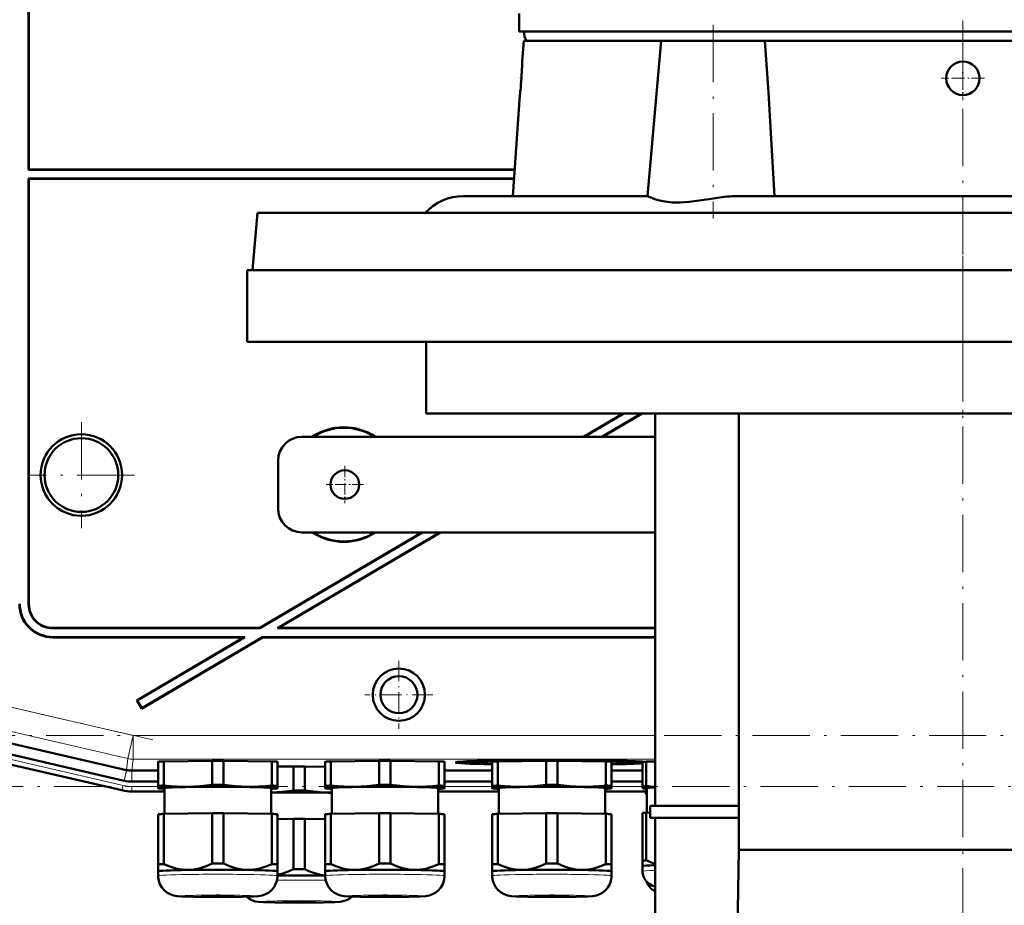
# Model space of a CAD drawing. Extents: x -1595 to 1972, y -1757 to 691.
# Tile 56 of 59: x 1258 to 1465, y 167 to 352. Entities that reach past the tile are written whole.
import ezdxf

# ---------------------------------------------------------------- set-up
doc = ezdxf.new("R2010")
doc.units = 0
doc.linetypes.add('DASHDOT', pattern=[18.5, 12, -3, 0.5, -3])

msp = doc.modelspace()

# ---------------------------------------------------------------- linework, layer by layer
at = {"color": 7, "linetype": 'DASHDOT', "lineweight": 18}
for p, q in [((1455.94, 284.35), (1455.94, 466.75)), ((1403.64, 350.93), (1403.64, 310.34)), ((1455.95, 302.55), (1455.95, 266.55)), ((1455.94, 51.31), (1455.94, 289.39)), ((1271.24, 267.75), (1271.24, 245.55)), ((1282.34, 256.65), (1260.15, 256.65)), ((1286.21, 201.19), (1249.62, 209.64)), ((1664.34, 202.14), (1247.35, 202.14)), ((1251.48, 198.22), (1282.79, 190.99)), ((1247.01, 191.43), (1664.68, 191.43))]:
    msp.add_line(p, q, dxfattribs=at)
at = {"color": 7, "lineweight": 50}
for p, q in [((1260.17, 320.58), (1260.17, 409.72)), ((1260.24, 320.65), (1260.24, 409.65)), ((1362.94, 349.55), (1362.94, 353.3)), ((1362.94, 349.55), (1374.33, 349.55)), ((1374.33, 349.55), (1548.94, 349.55)), ((1363.91, 347.55), (1363.61, 343.22)), ((1392.72, 347.55), (1363.91, 347.55)), ((1392.72, 347.55), (1389.87, 315.05)), ((1392.72, 347.55), (1413.65, 347.55)), ((1413.65, 347.55), (1414.45, 347.55)), ((1497.44, 347.55), (1414.45, 347.55)), ((1363.6, 342.79), (1363.57, 342.2)), ((1363.57, 342.2), (1363.59, 342.6)), ((1363.61, 343.22), (1363.6, 342.79)), ((1363.6, 342.78), (1363.61, 343.22)), ((1363.43, 339.65), (1363.43, 339.73)), ((1363.12, 336.22), (1361.64, 315.05)), ((1260.17, 320.58), (1260.24, 320.65)), ((1362.03, 320.58), (1260.17, 320.58)), ((1362.03, 320.65), (1260.24, 320.65)), ((1260.17, 318.72), (1260.17, 229.58)), ((1260.17, 318.72), (1361.9, 318.72)), ((1260.17, 318.72), (1260.24, 318.65)), ((1260.24, 318.65), (1260.24, 229.65)), ((1260.24, 318.65), (1361.89, 318.65)), ((1351.3, 315.05), (1389.89, 315.05)), ((1408.62, 315.05), (1503.26, 315.05)), ((1308.12, 311.55), (1307.08, 299.55)), ((1585.67, 311.55), (1308.12, 311.55)), ((1305.95, 299.55), (1605.95, 299.55)), ((1305.95, 284.55), (1305.95, 299.55)), ((1307.08, 299.55), (1586.59, 299.55)), ((1305.95, 284.55), (1605.95, 284.55)), ((1343.45, 269.55), (1343.45, 284.55)), ((1343.45, 269.55), (1568.45, 269.55)), ((1384.77, 269.55), (1376.46, 264.65)), ((1384.91, 269.55), (1376.6, 264.65)), ((1388.57, 269.55), (1380.26, 264.65)), ((1388.71, 269.55), (1380.4, 264.65)), ((1391.44, 187.4), (1391.44, 269.55)), ((1409, 178.15), (1409, 269.55)), ((1391.44, 264.65), (1317.44, 264.65)), ((1312.44, 249.65), (1312.44, 259.65)), ((1342.55, 244.65), (1308.63, 224.65)), ((1342.68, 244.65), (1308.65, 224.58)), ((1346.35, 244.65), (1312.32, 224.58)), ((1346.48, 244.65), (1312.57, 224.65)), ((1317.44, 244.65), (1391.44, 244.65)), ((1308.65, 224.58), (1265.17, 224.58)), ((1308.63, 224.65), (1265.24, 224.65)), ((1308.65, 224.58), (1308.63, 224.65)), ((1312.32, 224.58), (1312.57, 224.65)), ((1391.44, 224.58), (1312.32, 224.58)), ((1391.44, 224.65), (1312.57, 224.65)), ((1265.24, 222.65), (1305.24, 222.65)), ((1265.31, 222.72), (1305.5, 222.72)), ((1305.24, 222.65), (1282.85, 209.44)), ((1305.5, 222.72), (1282.94, 209.42)), ((1309.18, 222.65), (1283.86, 207.72)), ((1309.16, 222.72), (1283.89, 207.81)), ((1305.24, 222.65), (1305.5, 222.72)), ((1309.16, 222.72), (1391.44, 222.72)), ((1309.18, 222.65), (1309.16, 222.72)), ((1309.18, 222.65), (1391.44, 222.65)), ((1282.94, 209.42), (1282.85, 209.44)), ((1282.85, 209.44), (1283.86, 207.72)), ((1282.94, 209.42), (1283.89, 207.81)), ((1283.89, 207.81), (1283.86, 207.72)), ((1250.23, 201.92), (1280.7, 194.89)), ((1280.2, 192.64), (1249.63, 199.7)), ((1279.73, 190.64), (1254.16, 196.54)), ((1287.33, 191.59), (1287.33, 196.64)), ((1288.51, 196.69), (1298.64, 196.84)), ((1288.51, 191.64), (1288.51, 196.69)), ((1298.64, 191.79), (1298.64, 196.84)), ((1301.01, 196.84), (1311.14, 196.69)), ((1301.01, 191.79), (1301.01, 196.84)), ((1311.14, 191.64), (1311.14, 196.69)), ((1312.33, 191.59), (1312.33, 196.64)), ((1322.33, 191.59), (1322.33, 196.64)), ((1323.51, 196.69), (1333.64, 196.84)), ((1323.51, 191.64), (1323.51, 196.69)), ((1333.64, 191.79), (1333.64, 196.84)), ((1336.01, 196.84), (1346.14, 196.69)), ((1336.01, 191.79), (1336.01, 196.84)), ((1346.14, 191.64), (1346.14, 196.69)), ((1347.33, 191.59), (1347.33, 196.64)), ((1351.71, 196.48), (1351.65, 196.71)), ((1357.33, 191.59), (1357.33, 196.64)), ((1358.51, 196.69), (1368.64, 196.84)), ((1358.51, 191.64), (1358.51, 196.69)), ((1360.64, 196.72), (1360.64, 196.83)), ((1368.64, 191.79), (1368.64, 196.84)), ((1369.33, 196.96), (1369.33, 197.01)), ((1369.33, 197.01), (1369.33, 196.96)), ((1370.33, 197.01), (1370.33, 196.96)), ((1370.33, 196.96), (1370.33, 197.01)), ((1371.01, 196.84), (1381.14, 196.69)), ((1371.01, 191.79), (1371.01, 196.84)), ((1379.02, 196.83), (1379.02, 196.72)), ((1381.14, 191.64), (1381.14, 196.69)), ((1382.33, 191.59), (1382.33, 196.64)), ((1387.94, 196.48), (1388.01, 196.71)), ((1388.83, 191.49), (1388.83, 196.6)), ((1389.6, 196.64), (1391.44, 196.67)), ((1389.6, 191.52), (1389.6, 196.64)), ((1281.81, 194.76), (1281.83, 194.76)), ((1281.83, 194.76), (1287.33, 194.76)), ((1312.33, 195.59), (1315.69, 195.65)), ((1315.69, 190.6), (1315.69, 195.65)), ((1318.06, 195.65), (1322.33, 195.58)), ((1318.06, 190.6), (1318.06, 195.65)), ((1347.33, 194.76), (1357.33, 194.76)), ((1382.33, 194.76), (1388.83, 194.76)), ((1281.81, 192.46), (1287.33, 192.46)), ((1347.33, 192.46), (1357.33, 192.46)), ((1382.33, 192.46), (1388.83, 192.46)), ((1288.68, 190.4), (1281.81, 190.4)), ((1281.81, 190.4), (1288.68, 190.4)), ((1287.33, 191.59), (1287.33, 191.09)), ((1287.33, 191.09), (1287.33, 191.07)), ((1287.39, 191.05), (1287.33, 191.07)), ((1288.68, 185.7), (1288.68, 191.09)), ((1310.98, 191.09), (1310.98, 185.7)), ((1312.27, 191.05), (1312.33, 191.07)), ((1312.33, 191.09), (1312.33, 191.59)), ((1312.33, 191.07), (1312.33, 191.09)), ((1322.33, 191.59), (1322.33, 191.09)), ((1322.33, 191.09), (1322.33, 191.07)), ((1322.39, 191.05), (1322.33, 191.07)), ((1323.68, 185.7), (1323.68, 191.09)), ((1345.98, 191.09), (1345.98, 185.7)), ((1345.98, 190.4), (1358.68, 190.4)), ((1345.98, 190.4), (1358.68, 190.4)), ((1347.27, 191.05), (1347.33, 191.07)), ((1347.33, 191.09), (1347.33, 191.59)), ((1347.33, 191.07), (1347.33, 191.09)), ((1357.33, 191.59), (1357.33, 191.09)), ((1357.33, 191.09), (1357.33, 191.07)), ((1357.39, 191.05), (1357.33, 191.07)), ((1358.68, 185.7), (1358.68, 191.09)), ((1380.98, 191.09), (1380.98, 185.7)), ((1380.98, 190.4), (1389.5, 190.4)), ((1380.98, 190.4), (1389.5, 190.4)), ((1382.27, 191.05), (1382.33, 191.07)), ((1382.33, 191.09), (1382.33, 191.59)), ((1382.33, 191.07), (1382.33, 191.09)), ((1388.83, 191.49), (1388.83, 191.09)), ((1388.83, 191.09), (1388.83, 191.07)), ((1388.87, 191.06), (1388.83, 191.07)), ((1389.5, 190.29), (1389.5, 190.99)), ((1389.5, 190.29), (1389.5, 189.89)), ((1389.5, 189.89), (1389.5, 189.87)), ((1389.54, 189.86), (1389.5, 189.87)), ((1389.73, 191.09), (1389.73, 185.95)), ((1288.51, 185.7), (1298.64, 185.85)), ((1288.51, 185.7), (1288.51, 175.19)), ((1298.64, 185.85), (1298.64, 175.34)), ((1301.01, 185.85), (1311.14, 185.7)), ((1301.01, 185.85), (1301.01, 175.34)), ((1311.14, 185.7), (1311.14, 175.19)), ((1323.51, 185.7), (1333.64, 185.85)), ((1323.51, 185.7), (1323.51, 175.19)), ((1333.64, 185.85), (1333.64, 175.34)), ((1336.01, 185.85), (1346.14, 185.7)), ((1336.01, 185.85), (1336.01, 175.34)), ((1346.14, 185.7), (1346.14, 175.19)), ((1358.51, 185.7), (1368.64, 185.85)), ((1358.51, 185.7), (1358.51, 175.19)), ((1368.64, 185.85), (1368.64, 175.34)), ((1371.01, 185.85), (1381.14, 185.7)), ((1371.01, 185.85), (1371.01, 175.34)), ((1381.14, 185.7), (1381.14, 175.19)), ((1388.83, 185.91), (1388.83, 175.95)), ((1389.6, 185.94), (1390.44, 185.96)), ((1389.6, 185.94), (1389.6, 175.99)), ((1390.44, 187.4), (1409, 187.4)), ((1390.44, 184.9), (1390.44, 187.4)), ((1287.33, 185.64), (1287.33, 175.14)), ((1312.33, 185.64), (1312.33, 175.14)), ((1312.33, 184.6), (1315.69, 184.65)), ((1315.69, 184.65), (1315.69, 174.14)), ((1318.06, 184.65), (1322.33, 184.58)), ((1318.06, 184.65), (1318.06, 174.14)), ((1322.33, 185.64), (1322.33, 175.14)), ((1347.33, 185.64), (1347.33, 175.14)), ((1357.33, 185.64), (1357.33, 175.14)), ((1382.33, 185.64), (1382.33, 175.14)), ((1409, 184.9), (1390.44, 184.9)), ((1391.44, 158.84), (1391.44, 184.9)), ((1407.96, 115.15), (1409, 178.15)), ((1502.89, 178.15), (1409, 178.15)), ((1388.83, 175.95), (1388.83, 174.78)), ((1287.33, 175.14), (1287.33, 173.68)), ((1287.33, 172.73), (1287.33, 173.68)), ((1312.32, 173.68), (1312.33, 173.68)), ((1312.33, 173.68), (1312.33, 175.14)), ((1312.33, 173.68), (1312.33, 172.73)), ((1312.33, 173.68), (1312.33, 173.68)), ((1322.33, 175.14), (1322.33, 173.68)), ((1322.33, 172.73), (1322.33, 173.68)), ((1347.32, 173.68), (1347.33, 173.68)), ((1347.33, 173.68), (1347.33, 175.14)), ((1347.33, 173.68), (1347.33, 172.73)), ((1347.33, 173.68), (1347.33, 173.68)), ((1357.33, 175.14), (1357.33, 173.68)), ((1357.33, 172.73), (1357.33, 173.68)), ((1382.32, 173.68), (1382.33, 173.68)), ((1382.33, 173.68), (1382.33, 175.14)), ((1382.33, 173.68), (1382.33, 172.73)), ((1382.33, 173.68), (1382.33, 173.68)), ((1388.83, 174.78), (1388.83, 173.69))]:
    msp.add_line(p, q, dxfattribs=at)
at = {"color": 7, "linetype": 'DASHDOT', "lineweight": 18, "ltscale": 0.227499}
msp.add_line((1455.94, 344.27), (1455.94, 335.17), dxfattribs=at)
at = {"color": 7, "linetype": 'DASHDOT', "lineweight": 18, "ltscale": 0.014685}
msp.add_line((1363.07, 339.72), (1363.66, 339.72), dxfattribs=at)
at = {"color": 7, "linetype": 'DASHDOT', "lineweight": 18, "ltscale": 0.227502}
msp.add_line((1460.49, 339.72), (1451.39, 339.72), dxfattribs=at)
at = {"color": 7, "linetype": 'DASHDOT', "lineweight": 18, "ltscale": 0.195001}
for p, q in [((1326.44, 258.55), (1326.44, 250.75)), ((1330.34, 254.65), (1322.54, 254.65))]:
    msp.add_line(p, q, dxfattribs=at)
at = {"color": 7, "lineweight": 18}
for p, q in [((1260.24, 229.65), (1260.17, 229.58)), ((1265.17, 224.58), (1265.24, 224.65)), ((1265.24, 222.65), (1265.31, 222.72)), ((1282.1, 202.14), (1253.73, 208.69)), ((1280.97, 197.27), (1252.61, 203.82)), ((1282.1, 202.14), (1280.97, 197.27)), ((1282.1, 202.14), (1282.1, 197.14)), ((1282.1, 202.14), (1391.44, 202.14)), ((1279.97, 191.64), (1254.09, 197.62)), ((1254.13, 196.58), (1279.74, 190.67)), ((1280.97, 197.27), (1280.7, 194.89)), ((1281.83, 194.76), (1282.1, 197.14)), ((1391.44, 197.14), (1282.1, 197.14)), ((1280.71, 194.89), (1280.2, 192.64)), ((1281.81, 194.76), (1281.81, 192.46)), ((1279.74, 190.67), (1279.73, 190.64)), ((1279.74, 190.67), (1279.97, 191.64)), ((1281.81, 191.43), (1287.33, 191.43)), ((1281.81, 190.43), (1281.81, 191.43)), ((1281.81, 190.43), (1288.68, 190.43)), ((1281.81, 190.43), (1281.81, 190.4)), ((1345.98, 190.43), (1358.68, 190.43)), ((1347.33, 191.43), (1357.33, 191.43)), ((1380.98, 190.43), (1389.5, 190.43)), ((1382.33, 191.43), (1388.83, 191.43))]:
    msp.add_line(p, q, dxfattribs=at)
at = {"color": 7, "linetype": 'DASHDOT', "lineweight": 18, "ltscale": 0.355368}
msp.add_line((1337.76, 217.76), (1337.76, 203.54), dxfattribs=at)
at = {"color": 7, "linetype": 'DASHDOT', "lineweight": 18, "ltscale": 0.355365}
msp.add_line((1344.86, 210.65), (1330.65, 210.65), dxfattribs=at)
at = {"color": 7, "lineweight": 50}
for points in [[(1416.43, 315.05), (1415.82, 325.89), (1415.17, 336.72), (1414.45, 347.55)], [(1389.89, 315.05), (1389.9, 315.05), (1389.95, 315.03), (1390.19, 314.93)], [(1390.19, 314.93), (1390.9, 314.62), (1391.39, 314.44), (1392.37, 314.15), (1393.58, 313.9), (1395.04, 313.75), (1396.72, 313.73), (1398.58, 313.86), (1400.65, 314.12), (1402.79, 314.44), (1404.93, 314.76), (1406.51, 314.94)], [(1293.58, 191.37), (1292.4, 191.37), (1291.22, 191.41), (1289.88, 191.5), (1288.51, 191.64)], [(1298.64, 191.79), (1297.36, 191.63), (1296.09, 191.5), (1294.83, 191.41), (1293.58, 191.37)], [(1306.08, 191.37), (1304.82, 191.41), (1303.56, 191.5), (1302.3, 191.63), (1301.01, 191.79)], [(1311.14, 191.64), (1309.78, 191.5), (1308.43, 191.41), (1307.26, 191.37), (1306.08, 191.37)], [(1323.12, 190.17), (1321.87, 190.21), (1320.61, 190.3), (1319.34, 190.43), (1318.06, 190.6)], [(1328.58, 191.37), (1327.4, 191.37), (1326.22, 191.41), (1324.88, 191.5), (1323.51, 191.64)], [(1333.64, 191.79), (1332.36, 191.63), (1331.09, 191.5), (1329.83, 191.41), (1328.58, 191.37)], [(1341.08, 191.37), (1339.82, 191.41), (1338.56, 191.5), (1337.3, 191.63), (1336.01, 191.79)], [(1346.14, 191.64), (1344.78, 191.5), (1343.43, 191.41), (1342.26, 191.37), (1341.08, 191.37)], [(1363.58, 191.37), (1362.4, 191.37), (1361.22, 191.41), (1359.88, 191.5), (1358.51, 191.64)], [(1368.64, 191.79), (1367.36, 191.63), (1366.09, 191.5), (1364.83, 191.41), (1363.58, 191.37)], [(1376.08, 191.37), (1374.82, 191.41), (1373.56, 191.5), (1372.3, 191.63), (1371.01, 191.79)], [(1381.14, 191.64), (1379.78, 191.5), (1378.43, 191.41), (1377.26, 191.37), (1376.08, 191.37)], [(1293.58, 173.97), (1292.95, 173.98), (1292.33, 174.03), (1291.68, 174.13), (1291.03, 174.27), (1289.77, 174.66), (1288.51, 175.19)], [(1298.64, 175.34), (1297.38, 174.77), (1296.12, 174.35), (1295.47, 174.19), (1294.82, 174.07), (1294.2, 174), (1293.58, 173.97)], [(1306.08, 173.97), (1305.45, 174), (1304.83, 174.07), (1304.18, 174.19), (1303.53, 174.35), (1302.27, 174.77), (1301.01, 175.34)], [(1311.14, 175.19), (1309.88, 174.66), (1308.62, 174.27), (1307.97, 174.13), (1307.32, 174.03), (1306.7, 173.98), (1306.08, 173.97)], [(1315.69, 174.14), (1314.57, 173.63), (1313.45, 173.23), (1312.33, 172.95)], [(1322.33, 172.81), (1321.37, 172.96), (1320.42, 173.19), (1319.48, 173.51), (1318.77, 173.81), (1318.06, 174.14)], [(1328.58, 173.97), (1327.95, 173.98), (1327.33, 174.03), (1326.68, 174.13), (1326.03, 174.27), (1324.77, 174.66), (1323.51, 175.19)], [(1333.64, 175.34), (1332.38, 174.77), (1331.12, 174.35), (1330.47, 174.19), (1329.82, 174.07), (1329.2, 174), (1328.58, 173.97)], [(1341.08, 173.97), (1340.45, 174), (1339.83, 174.07), (1339.18, 174.19), (1338.53, 174.35), (1337.27, 174.77), (1336.01, 175.34)], [(1346.14, 175.19), (1344.88, 174.66), (1343.62, 174.27), (1342.97, 174.13), (1342.32, 174.03), (1341.7, 173.98), (1341.08, 173.97)], [(1363.58, 173.97), (1362.95, 173.98), (1362.33, 174.03), (1361.68, 174.13), (1361.03, 174.27), (1359.77, 174.66), (1358.51, 175.19)], [(1368.64, 175.34), (1367.38, 174.77), (1366.12, 174.35), (1365.47, 174.19), (1364.82, 174.07), (1364.2, 174), (1363.58, 173.97)], [(1376.08, 173.97), (1375.45, 174), (1374.83, 174.07), (1374.18, 174.19), (1373.53, 174.35), (1372.27, 174.77), (1371.01, 175.34)], [(1381.14, 175.19), (1379.88, 174.66), (1378.62, 174.27), (1377.97, 174.13), (1377.32, 174.03), (1376.7, 173.98), (1376.08, 173.97)], [(1391.44, 170.53), (1390.78, 170.74), (1390.17, 171.09), (1389.64, 171.55), (1389.24, 172.13), (1388.96, 172.77), (1388.83, 173.46), (1388.83, 173.69)], [(1299.83, 168.28), (1294.75, 168.32), (1292.35, 168.4), (1291.28, 168.47), (1290.52, 168.61), (1289.82, 168.86), (1289.16, 169.24), (1288.57, 169.73), (1288.09, 170.31), (1287.71, 170.97), (1287.46, 171.68), (1287.34, 172.43), (1287.33, 172.73)], [(1299.83, 168.28), (1304.9, 168.32), (1307.3, 168.4), (1308.37, 168.47), (1309.14, 168.61), (1309.83, 168.86), (1310.5, 169.24), (1311.08, 169.73), (1311.57, 170.31), (1311.94, 170.97), (1312.19, 171.68), (1312.32, 172.43), (1312.33, 172.73)], [(1334.83, 168.28), (1329.75, 168.32), (1327.35, 168.4), (1326.28, 168.47), (1325.52, 168.61), (1324.82, 168.86), (1324.16, 169.24), (1323.57, 169.73), (1323.09, 170.31), (1322.71, 170.97), (1322.46, 171.68), (1322.34, 172.43), (1322.33, 172.73)], [(1334.83, 168.28), (1339.9, 168.32), (1342.3, 168.4), (1343.37, 168.47), (1344.14, 168.61), (1344.83, 168.86), (1345.5, 169.24), (1346.08, 169.73), (1346.57, 170.31), (1346.94, 170.97), (1347.19, 171.68), (1347.32, 172.43), (1347.33, 172.73)], [(1369.83, 168.28), (1364.75, 168.32), (1362.35, 168.4), (1361.28, 168.47), (1360.52, 168.61), (1359.82, 168.86), (1359.16, 169.24), (1358.57, 169.73), (1358.09, 170.31), (1357.71, 170.97), (1357.46, 171.68), (1357.34, 172.43), (1357.33, 172.73)], [(1369.83, 168.28), (1374.9, 168.32), (1377.3, 168.4), (1378.37, 168.47), (1379.14, 168.61), (1379.83, 168.86), (1380.5, 169.24), (1381.08, 169.73), (1381.57, 170.31), (1381.94, 170.97), (1382.19, 171.68), (1382.32, 172.43), (1382.33, 172.73)], [(1316.87, 167.08), (1311.79, 167.12), (1309.39, 167.2), (1308.38, 167.27), (1307.65, 167.39), (1306.97, 167.62), (1306.3, 167.97), (1305.82, 168.34)], [(1316.87, 167.08), (1321.97, 167.12), (1324.37, 167.2), (1325.38, 167.27), (1326.12, 167.4), (1326.81, 167.63), (1327.48, 167.99), (1327.96, 168.37)]]:
    msp.add_lwpolyline(points, dxfattribs=at)
for centre, radius in [((1455.94, 339.72), 3.5), ((1271.24, 256.65), 8.54), ((1271.24, 256.65), 7.72), ((1326.44, 254.65), 3), ((1337.76, 210.65), 5.47), ((1337.76, 210.65), 3.88)]:
    msp.add_circle(centre, radius, dxfattribs=at)
for centre, radius, start, end in [((1366.53, 349.05), 2.5, 168.463, 216.8699), ((1270.64, 346.21), 93.02, 356.0037, 357.5272), ((1270.82, 346.21), 92.84, 356.0959, 357.5282), ((1269.41, 346.31), 94.26, 354.4855, 355.9987), ((1269.69, 346.28), 93.97, 353.8564, 354.4867), ((1351.3, 304.05), 11, 90, 137.0141), ((1408.74, 292.25), 22.8, 90.2995, 95.6299), ((1326.24, 254.65), 12, 56.4427, 123.5573), ((1326.24, 254.65), 11.9, 57.2111, 122.7889), ((1317.44, 259.65), 5, 90, 180), ((1317.44, 249.65), 5, 180, 270), ((1326.24, 254.65), 12, 236.4427, 303.5573), ((1326.24, 254.65), 11.9, 237.2111, 302.7889), ((1265.24, 229.64), 6.99, 179.9842, 270.0158), ((1265.31, 229.71), 6.99, 179.9842, 270.0158), ((1265.17, 229.57), 5, 179.9843, 270.0157), ((1265.24, 229.64), 5, 179.9843, 270.0157), ((1281.81, 199.65), 7.19, 257.0007, 269.9996), ((1281.81, 199.65), 9.25, 257.0008, 269.9996), ((1281.81, 199.65), 9.25, 257.0007, 269.9996), ((1309.87, 229.29), 39.13, 271.6211, 278.5521), ((1323.65, 225.2), 35.03, 269.1343, 270.0373), ((1393.52, 224.01), 32.72, 263.1193, 266.3578), ((1394.34, 185.54), 10.67, 243.617, 254.2302), ((1392.71, 172.5), 3.21, 196.8147, 246.8369)]:
    msp.add_arc(centre, radius, start, end, dxfattribs=at)
at = {"color": 7, "lineweight": 18}
for centre, radius, start, end in [((1282.1, 202.14), 5, 257, 270), ((1281.81, 199.65), 9.21, 257.0008, 269.9996), ((1281.81, 199.63), 8.2, 256.9878, 270.0122)]:
    msp.add_arc(centre, radius, start, end, dxfattribs=at)
at = {"color": 7, "lineweight": 50}
for centre, major_axis, ratio, start_param, end_param in [((1299.83, 196.48), (13.8, 0), 0.026177, 2.531934, 2.704054), ((1299.83, 196.48), (13.8, 0), 0.026177, 1.484737, 1.656856), ((1299.83, 196.48), (13.8, 0), 0.026177, 0.437539, 0.609658), ((1334.83, 196.48), (13.8, 0), 0.026177, 2.531934, 2.704054), ((1334.83, 196.48), (13.8, 0), 0.026177, 1.484737, 1.656856), ((1334.83, 196.48), (13.8, 0), 0.026177, 0.437539, 0.609658), ((1369.83, 196.48), (-20.18, 0), 0.026177, 6.280911, 7.185931), ((1369.83, 196.48), (-20.18, 0), 0.026177, 4.73717, 6.280911), ((1369.83, 196.48), (-18.12, 0), 0.026177, 4.739988, 6.290255), ((1369.83, 196.48), (-18.12, 0), 0.026177, 0.00707, 0.809447), ((1369.83, 196.48), (-16.2, 0), 0.026177, 6.280893, 6.972835), ((1369.83, 196.48), (-16.2, 0), 0.026177, 4.712389, 6.280893), ((1369.83, 196.48), (13.8, 0), 0.026177, 2.531934, 2.704054), ((1369.83, 196.48), (13.8, 0), 0.026177, 1.484737, 1.656856), ((1369.83, 196.48), (-16.2, 0), 0.026177, 3.143885, 4.712389), ((1369.83, 196.48), (-20.18, 0), 0.026177, 3.412889, 4.687608), ((1369.83, 196.48), (-18.12, 0), 0.026177, 3.134523, 4.68479), ((1369.83, 196.48), (13.8, 0), 0.026177, 0.437539, 0.609658), ((1369.83, 196.48), (-16.2, 0), 0.026177, 2.451943, 3.143885), ((1369.83, 196.48), (-18.12, 0), 0.026177, 2.332146, 3.134523), ((1369.83, 196.48), (-20.18, 0), 0.026177, 2.238847, 2.798023), ((1398.33, 196.48), (10.55, 0), 0.026177, 2.544333, 2.691654), ((1281.83, 199.76), (4.97, -0.57), 0.999653, 4.598982, 4.823231), ((1316.87, 195.29), (13.8, 0), 0.026177, 1.484737, 1.656856), ((1299.83, 191.43), (-13.8, 0), 0.026177, 5.673527, 5.845646), ((1299.83, 191.09), (12.5, 0), 0.026177, 6.185296, 9.424778), ((1299.83, 191.09), (12.5, 0), 0.026177, 3.141593, 3.239482), ((1299.83, 191.09), (12.5, 0), 0.026177, 3.239482, 3.610643), ((1299.83, 191.09), (11.15, 0), 0.026177, 0, 3.141593), ((1299.83, 191.43), (-13.8, 0), 0.026177, 4.626329, 4.798449), ((1299.83, 191.09), (12.5, 0), 0.026177, 5.814135, 6.185296), ((1316.87, 189.89), (12.5, 0), 0.026177, 0.995399, 2.062164), ((1316.87, 189.89), (11.15, 0), 0.026177, 0.914669, 2.12817), ((1299.83, 191.43), (-13.8, 0), 0.026177, 3.579132, 3.751251), ((1316.87, 190.24), (-13.8, 0), 0.026177, 4.626329, 4.798449), ((1334.83, 191.43), (-13.8, 0), 0.026177, 5.673527, 5.845646), ((1334.83, 191.09), (12.5, 0), 0.026177, 6.185296, 9.424778), ((1334.83, 191.09), (12.5, 0), 0.026177, 3.141593, 3.239482), ((1334.83, 191.09), (12.5, 0), 0.026177, 3.239482, 3.610643), ((1334.83, 191.09), (11.15, 0), 0.026177, 0, 3.141593), ((1334.83, 191.43), (-13.8, 0), 0.026177, 4.626329, 4.798449), ((1334.83, 191.09), (12.5, 0), 0.026177, 5.814135, 6.185296), ((1334.83, 191.43), (-13.8, 0), 0.026177, 3.579132, 3.751251), ((1369.83, 191.43), (-13.8, 0), 0.026177, 5.673527, 5.845646), ((1369.83, 191.09), (12.5, 0), 0.026177, 6.185296, 9.424778), ((1369.83, 191.09), (12.5, 0), 0.026177, 3.141593, 3.239482), ((1369.83, 191.09), (12.5, 0), 0.026177, 3.239482, 3.610643), ((1369.83, 191.09), (11.15, 0), 0.026177, 0, 3.141593), ((1369.83, 191.43), (-13.8, 0), 0.026177, 4.626329, 4.798449), ((1369.83, 191.09), (12.5, 0), 0.026177, 5.814135, 6.185296), ((1369.83, 191.43), (-13.8, 0), 0.026177, 3.579132, 3.751251), ((1398.33, 191.37), (-10.55, 0), 0.026177, 5.685926, 5.833247), ((1398.33, 191.09), (9.5, 0), 0.026177, 2.381034, 3.141593), ((1398.33, 191.09), (9.5, 0), 0.026177, 3.141593, 3.239479), ((1398.33, 191.09), (9.5, 0), 0.026177, 3.239479, 3.580474), ((1399, 190.17), (-10.55, 0), 0.026177, 5.785413, 5.833247), ((1399, 189.89), (9.5, 0), 0.026177, 2.920982, 3.141593), ((1399, 189.89), (9.5, 0), 0.026177, 3.141593, 3.239479), ((1399, 189.89), (9.5, 0), 0.026177, 3.239479, 3.362301), ((1398.33, 191.09), (8.6, 0), 0.026177, 2.498533, 3.141593), ((1299.83, 185.49), (13.8, 0), 0.026177, 2.531934, 2.704054), ((1299.83, 185.49), (13.8, 0), 0.026177, 1.484737, 1.656856), ((1299.83, 185.49), (13.8, 0), 0.026177, 0.437539, 0.609658), ((1334.83, 185.49), (13.8, 0), 0.026177, 2.531934, 2.704054), ((1334.83, 185.49), (13.8, 0), 0.026177, 1.484737, 1.656856), ((1334.83, 185.49), (13.8, 0), 0.026177, 0.437539, 0.609658), ((1369.83, 185.49), (13.8, 0), 0.026177, 2.531934, 2.704054), ((1369.83, 185.49), (13.8, 0), 0.026177, 1.484737, 1.656856), ((1369.83, 185.49), (13.8, 0), 0.026177, 0.437539, 0.609658), ((1398.33, 185.79), (10.55, 0), 0.026177, 2.544333, 2.691654), ((1316.87, 184.29), (13.8, 0), 0.026177, 1.484737, 1.656856), ((1398.33, 175.83), (-10.55, 0), 0.026177, 5.685926, 5.833247), ((1299.83, 174.98), (-13.8, 0), 0.026177, 5.673527, 5.845646), ((1299.83, 173.68), (12.5, 0), 0.026177, 0, 3.141593), ((1299.83, 174.98), (-13.8, 0), 0.026177, 4.626329, 4.798449), ((1299.83, 174.98), (-13.8, 0), 0.026177, 3.579132, 3.751251), ((1316.87, 173.78), (-13.8, 0), 0.026177, 4.626329, 4.798449), ((1334.83, 174.98), (-13.8, 0), 0.026177, 5.673527, 5.845646), ((1334.83, 173.68), (12.5, 0), 0.026177, 0, 3.141593), ((1334.83, 174.98), (-13.8, 0), 0.026177, 4.626329, 4.798449), ((1334.83, 174.98), (-13.8, 0), 0.026177, 3.579132, 3.751251), ((1369.83, 174.98), (-13.8, 0), 0.026177, 5.673527, 5.845646), ((1369.83, 173.68), (12.5, 0), 0.026177, 0, 3.141593), ((1369.83, 174.98), (-13.8, 0), 0.026177, 4.626329, 4.798449), ((1369.83, 174.98), (-13.8, 0), 0.026177, 3.579132, 3.751251), ((1398.33, 174.78), (9.5, 0), 0.026177, 2.381034, 3.141593), ((1316.87, 172.48), (12.5, 0), 0.026177, 1.119461, 1.943175), ((1299.83, 168.49), (3.5, 0), 0.026177, 0, 3.141593), ((1299.83, 168.49), (3.5, 0), 0.026177, 3.141593, 6.283185), ((1316.87, 167.29), (3.5, 0), 0.026177, 0, 3.141593), ((1316.87, 167.29), (3.5, 0), 0.026177, 3.141593, 6.283185), ((1334.83, 168.49), (3.5, 0), 0.026177, 0, 3.141593), ((1334.83, 168.49), (3.5, 0), 0.026177, 3.141593, 6.283185), ((1369.83, 168.49), (3.5, 0), 0.026177, 0, 3.141593), ((1369.83, 168.49), (3.5, 0), 0.026177, 3.141593, 6.283185)]:
    msp.add_ellipse(centre, major_axis=major_axis, ratio=ratio, start_param=start_param, end_param=end_param, dxfattribs=at)
at = {"color": 7, "lineweight": 18}
for centre, major_axis, start_param, end_param in [((1398.33, 173.69), (9.5, 0), 2.381035, 3.141593), ((1299.83, 172.73), (12.5, 0), 1.047198, 3.141593), ((1299.83, 172.73), (12.5, 0), 0, 1.047198), ((1316.87, 171.53), (12.5, 0), 1.11074, 1.951397), ((1334.83, 172.73), (12.5, 0), 1.047198, 3.141593), ((1334.83, 172.73), (12.5, 0), 0, 1.047198), ((1369.83, 172.73), (12.5, 0), 1.047198, 3.141593), ((1369.83, 172.73), (12.5, 0), 0, 1.047198), ((1299.83, 168.49), (8.26, 0), 1.570796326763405, 7.853981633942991), ((1316.87, 167.29), (8.26, 0), 1.570796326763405, 7.853981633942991), ((1334.83, 168.49), (8.26, 0), 1.570796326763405, 7.853981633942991), ((1369.83, 168.49), (8.26, 0), 1.570796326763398, 7.853981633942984)]:
    msp.add_ellipse(centre, major_axis=major_axis, ratio=0.026177, start_param=start_param, end_param=end_param, dxfattribs=at)

doc.saveas('drawing.dxf')
